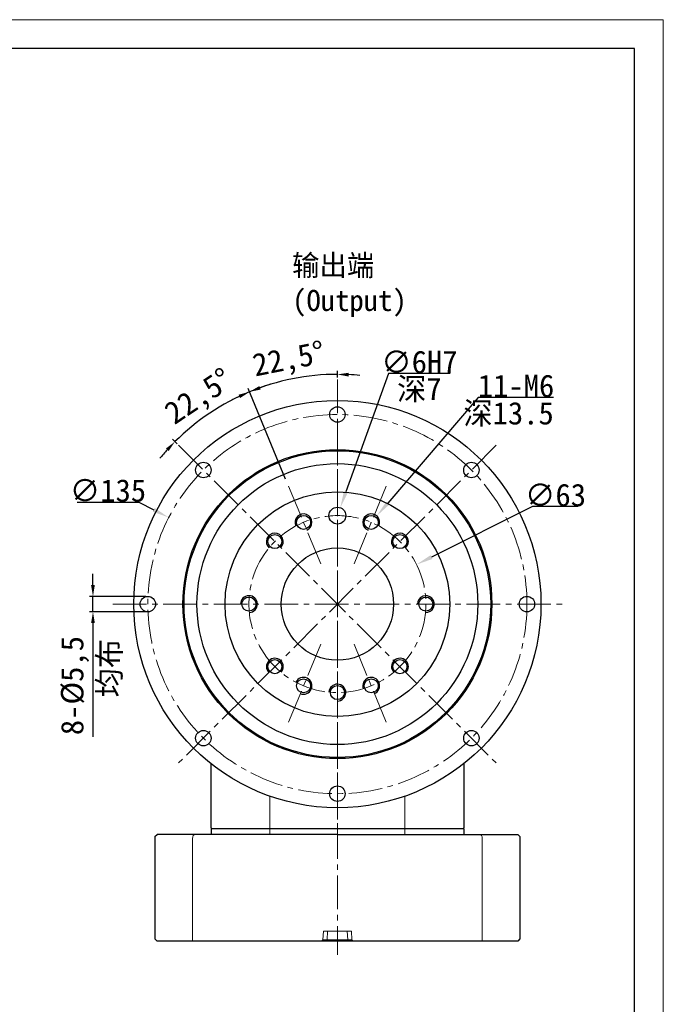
# Model space of a CAD drawing. Header units: millimetres. Extents: x 7078 to 7942, y -634 to -23.
# Tile 15 of 15: x 7713 to 7942, y -374 to -23. Entities that reach past the tile are written whole.
import ezdxf

# ---------------------------------------------------------------- set-up
doc = ezdxf.new("R2010")
doc.units = ezdxf.units.MM
doc.header["$PDSIZE"] = -5
doc.linetypes.add('点画线', pattern=[18, 12, -2, 2, -2])
doc.layers.get('0').update_dxf_attribs({"lineweight": 18})
doc.layers.get('Defpoints').update_dxf_attribs({"lineweight": 18})
for name, color, linetype, lineweight in [('7中心线层', 7, '点画线', 18), ('剖面线', 3, 'Continuous', 15), ('图框_外框线', 7, 'Continuous', 18), ('尺寸线', 7, 'Continuous', 25), ('尺寸线层', 3, 'Continuous', 18), ('标注线', 7, 'Continuous', 18), ('粗实线', 7, 'Continuous', 40)]:
    doc.layers.add(name, color=color, linetype=linetype, lineweight=lineweight)
doc.styles.add('工程字', font='txt')
doc.dimstyles.new('DIMSTYLE_17', dxfattribs={"dimtxt": 8, "dimasz": 12, "dimexe": 0.18, "dimexo": 0.0625, "dimgap": 0.09, "dimtad": 1, "dimtih": 1, "dimtoh": 1, "dimdec": 3, "dimdsep": 46, "dimtxsty": 'Standard', "dimblk": '_CAXARROW', "dimcen": 0.09, "dimdle": 24, "dimadec": 0, "dimazin": 0, "dimtfac": 0.7, "dimtdec": 3, "dimtofl": 0, "dimtmove": 0, "dimatfit": 3, "dimfxl": 1, "dimtolj": 1, "dimarcsym": 0})
doc.dimstyles.new('ISO-25', dxfattribs={"dimtxt": 8, "dimasz": 4, "dimexe": 1.25, "dimexo": 0.625, "dimgap": 1.7, "dimtad": 1, "dimtxsty": '工程字', "dimcen": 2, "dimdle": 8, "dimadec": 0, "dimazin": 0, "dimtfac": 1, "dimtmove": 0, "dimatfit": 3, "dimfxl": 1, "dimarcsym": 0})

# ---------------------------------------------------------------- blocks, each defined once
blk = doc.blocks.new('_CAXARROW')
blk.add_hatch(color=0).paths.add_polyline_path([(0, 0), (-1, 0.125), (-1, -0.125)], flags=0)
blk = doc.blocks.new('*D25')
at = {"layer": 'Defpoints', "color": 0}
for p in [(7826.67, -197.02), (7824.64, -202.66)]:
    blk.add_point(p, dxfattribs=at)
at = {"layer": '尺寸线层', "color": 0, "lineweight": -2}
for p, q in [((7843.82, -149.27), (7828.69, -191.37)), ((7865.76, -149.27), (7843.82, -149.27)), ((7825.65, -199.93), (7825.65, -199.75)), ((7825.56, -199.84), (7825.74, -199.84))]:
    blk.add_line(p, q, dxfattribs=at)
at = {"layer": '尺寸线层', "color": 0, "lineweight": -2, "xscale": 6, "yscale": 6, "zscale": 6, "rotation": 250.2393634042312}
blk.add_blockref('_CAXARROW', (7826.67, -197.02), dxfattribs=at)
at = {"layer": '尺寸线层', "color": 0, "lineweight": 25, "insert": (7854.84, -145.18), "char_height": 8, "attachment_point": 5, "style": '工程字'}
blk.add_mtext('\\A1;∅6H7', dxfattribs=at)
blk = doc.blocks.new('_FILLED')
at = {"linetype": 'ByBlock'}
blk.add_hatch(color=0, dxfattribs=at).paths.add_polyline_path([(0, 0), (-1, 0.133), (-1, -0.133)], flags=0)
blk = doc.blocks.new('*D26')
at = {"layer": 'Defpoints', "color": 0}
for p in [(7853.83, -217.27), (7797.47, -245.41)]:
    blk.add_point(p, dxfattribs=at)
at = {"layer": '尺寸线层', "color": 0, "lineweight": -2}
for p, q in [((7895.18, -196.64), (7859.2, -214.59)), ((7911.36, -196.64), (7895.18, -196.64)), ((7825.56, -231.34), (7825.74, -231.34)), ((7825.65, -231.43), (7825.65, -231.25))]:
    blk.add_line(p, q, dxfattribs=at)
at = {"layer": '尺寸线层', "color": 0, "lineweight": -2, "xscale": 6, "yscale": 6, "zscale": 6, "rotation": 206.5272698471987}
blk.add_blockref('_CAXARROW', (7853.83, -217.27), dxfattribs=at)
at = {"layer": '尺寸线层', "color": 0, "lineweight": 25, "insert": (7903.31, -192.55), "char_height": 8, "attachment_point": 5, "style": '工程字'}
blk.add_mtext('\\A1;∅63', dxfattribs=at)
blk = doc.blocks.new('*D27')
at = {"layer": 'Defpoints', "color": 0}
for p in [(7839.66, -199.96), (7835.75, -204.52)]:
    blk.add_point(p, dxfattribs=at)
at = {"layer": '尺寸线层', "color": 0, "lineweight": -2}
for p, q in [((7875.84, -157.79), (7843.57, -195.41)), ((7902.66, -157.79), (7875.84, -157.79)), ((7837.62, -202.24), (7837.8, -202.24)), ((7837.71, -202.33), (7837.71, -202.15))]:
    blk.add_line(p, q, dxfattribs=at)
at = {"layer": '尺寸线层', "color": 0, "lineweight": -2, "xscale": 6, "yscale": 6, "zscale": 6, "rotation": 229.3752443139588}
blk.add_blockref('_CAXARROW', (7839.66, -199.96), dxfattribs=at)
at = {"layer": '尺寸线层', "color": 0, "lineweight": 25, "insert": (7889.29, -153.7), "char_height": 8, "attachment_point": 5, "style": '工程字'}
blk.add_mtext('\\A1;11-M6', dxfattribs=at)
blk = doc.blocks.new('*D28')
at = {"layer": 'Defpoints', "color": 0}
for p in [(7814.98, -150.25), (7825.65, -151.34), (7807.47, -187.46), (7819.72, -217.02), (7825.65, -311.34)]:
    blk.add_point(p, dxfattribs=at)
at = {"layer": '尺寸线层', "color": 0, "lineweight": -2}
for p, q in [((7825.65, -150.72), (7825.65, -148.3)), ((7807.23, -186.88), (7793.87, -154.62))]:
    blk.add_line(p, q, dxfattribs=at)
for start, end in [(90, 112.5), (84.3951, 87.1975), (115.3025, 118.1049)]:
    blk.add_arc((7825.65, -231.34), 81.79, start, end, dxfattribs=at)
at = {"layer": '尺寸线层', "color": 0}
for points in [[(7829.67, -148.99), (7829.63, -150.32), (7825.65, -149.55)], [(7790.97, -158.01), (7790.43, -156.79), (7794.35, -155.78)]]:
    blk.add_solid(points, dxfattribs=at)
at = {"layer": '尺寸线层', "color": 0, "lineweight": -3, "insert": (7808.45, -144.88), "char_height": 8, "attachment_point": 5, "rotation": 11.25, "style": '工程字'}
blk.add_mtext('22,5%%d', dxfattribs=at)
blk = doc.blocks.new('*D29')
at = {"layer": 'Defpoints', "color": 0}
for p in [(7784.75, -160.51), (7769.08, -174.77), (7807.47, -187.46), (7819.72, -217.02), (7882.22, -287.91)]:
    blk.add_point(p, dxfattribs=at)
at = {"layer": '尺寸线层', "color": 0, "lineweight": -2}
for p, q in [((7807.23, -186.88), (7793.87, -154.62)), ((7768.64, -174.33), (7766.93, -172.62))]:
    blk.add_line(p, q, dxfattribs=at)
for start, end in [(106.8955, 109.6977), (112.5, 135), (137.8023, 140.6045)]:
    blk.add_arc((7825.65, -231.34), 81.79, start, end, dxfattribs=at)
at = {"layer": '尺寸线层', "color": 0}
for points in [[(7797.84, -153.71), (7798.32, -154.96), (7794.35, -155.77)], [(7765.54, -176.86), (7764.57, -175.94), (7767.81, -173.5)]]:
    blk.add_solid(points, dxfattribs=at)
at = {"layer": '尺寸线层', "color": 0, "lineweight": -3, "insert": (7776.67, -158.04), "char_height": 8, "attachment_point": 5, "rotation": 33.75, "style": '工程字'}
blk.add_mtext('22,5%%d', dxfattribs=at)
blk = doc.blocks.new('*D30')
at = {"layer": 'Defpoints', "color": 0}
for p in [(7765.6, -200.52), (7885.7, -262.16)]:
    blk.add_point(p, dxfattribs=at)
at = {"layer": '尺寸线层', "color": 0, "lineweight": -2}
for p, q in [((7733.02, -195.04), (7754.92, -195.04)), ((7754.92, -195.04), (7760.26, -197.78)), ((7825.56, -231.34), (7825.74, -231.34)), ((7825.65, -231.43), (7825.65, -231.25))]:
    blk.add_line(p, q, dxfattribs=at)
at = {"layer": '尺寸线层', "color": 0, "lineweight": -2, "xscale": 6, "yscale": 6, "zscale": 6, "rotation": 332.8333289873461}
blk.add_blockref('_CAXARROW', (7765.6, -200.52), dxfattribs=at)
at = {"layer": '尺寸线层', "color": 0, "lineweight": 25, "insert": (7743.93, -190.95), "char_height": 8, "attachment_point": 5, "style": '工程字'}
blk.add_mtext('\\A1;∅135', dxfattribs=at)
blk = doc.blocks.new('*D31')
at = {"layer": 'Defpoints', "color": 0}
for p in [(7738.61, -228.59), (7758.1, -228.59), (7758.21, -234.09)]:
    blk.add_point(p, dxfattribs=at)
at = {"layer": '尺寸线层', "color": 0, "lineweight": -2}
for p, q in [((7738.61, -224.59), (7738.61, -220.59)), ((7757.47, -228.59), (7737.36, -228.59)), ((7738.61, -234.09), (7738.61, -228.59)), ((7757.58, -234.09), (7737.36, -234.09)), ((7738.61, -238.09), (7738.61, -278.61))]:
    blk.add_line(p, q, dxfattribs=at)
at = {"layer": '尺寸线层', "color": 0}
for points in [[(7737.94, -224.59), (7739.27, -224.59), (7738.61, -228.59)], [(7739.27, -238.09), (7737.94, -238.09), (7738.61, -234.09)]]:
    blk.add_solid(points, dxfattribs=at)
at = {"layer": '尺寸线层', "color": 0, "lineweight": -3, "insert": (7732.24, -260.35), "char_height": 8, "attachment_point": 5, "rotation": 90, "style": '工程字'}
blk.add_mtext('8-%%C5,5', dxfattribs=at)

msp = doc.modelspace()

# ---------------------------------------------------------------- linework, layer by layer
at = {"linetype": 'Continuous', "lineweight": 15}
for p, q in [((7780.6512, -311.0413), (7780.6512, -288.1853)), ((7870.6512, -288.1854), (7870.6512, -311.0413)), ((7801.6512, -299.7536), (7801.6512, -311.0413)), ((7849.6512, -311.0413), (7849.6512, -299.7536))]:
    msp.add_line(p, q, dxfattribs=at)
at = {"color": 7, "linetype": 'Continuous', "lineweight": 15}
for p, q in [((7801.6512, -299.7536), (7801.6512, -313.3412)), ((7849.6512, -313.3412), (7849.6512, -299.7536)), ((7820.4939, -350.8426), (7820.6512, -347.8412)), ((7820.6512, -347.8412), (7830.6512, -347.8412)), ((7822.1491, -347.8412), (7821.9918, -350.8426)), ((7829.3105, -350.8426), (7829.1532, -347.8412)), ((7830.6512, -347.8412), (7830.8085, -350.8426)), ((7819.9684, -351.3412), (7820.4939, -350.8426)), ((7821.9918, -350.8426), (7821.9918, -351.3412)), ((7821.9918, -350.8426), (7829.3105, -350.8426)), ((7829.3105, -351.3412), (7821.9918, -351.3412)), ((7829.3105, -350.8426), (7829.3105, -351.3412)), ((7830.8085, -350.8426), (7831.3339, -351.3412))]:
    msp.add_line(p, q, dxfattribs=at)
at = {"color": 2, "linetype": 'Continuous', "lineweight": 15}
for p, q in [((7802.2954, -311.3413), (7780.6512, -311.3413)), ((7849.0069, -311.3413), (7802.2954, -311.3413))]:
    msp.add_line(p, q, dxfattribs=at)
at = {"extrusion": (0, 0, -1)}
msp.add_ellipse((7775.0003, -314.8412), major_axis=(0, 1.5), ratio=0.6327902, start_param=4.73856892, end_param=6.28318531, dxfattribs=at)
msp.add_ellipse((7876.302, -314.8412), major_axis=(0, 1.5), ratio=0.6327902, start_param=4.73856892, end_param=6.28318531)
at = {"color": 7, "linetype": 'Continuous', "lineweight": 15}
for points, knots in [([(7821.9918, -351.3412), (7821.7647, -351.3412), (7821.3038, -351.3412), (7820.6923, -351.3412), (7820.2336, -351.3412), (7820.004, -351.3412), (7819.978, -351.3412), (7819.9684, -351.3412)], [0, 0, 0, 0, 0.21546731, 0.43727138, 0.65568237, 0.87376265, 1, 1, 1, 1]), ([(7820.4939, -350.8426), (7820.51, -350.8481), (7820.5423, -350.8592), (7820.7991, -350.8663), (7821.1775, -350.8649), (7821.599, -350.856), (7821.8788, -350.8464), (7821.9918, -350.8426)], [0, 0, 0, 0, 0.21443892, 0.42892313, 0.64242707, 0.85556261, 1, 1, 1, 1]), ([(7829.3105, -350.8426), (7829.4789, -350.8481), (7829.8156, -350.8592), (7830.2645, -350.8663), (7830.6025, -350.8649), (7830.783, -350.856), (7830.8011, -350.8464), (7830.8085, -350.8426)], [0, 0, 0, 0, 0.21443951, 0.42892154, 0.64242608, 0.85556221, 1, 1, 1, 1]), ([(7831.3339, -351.3412), (7831.3082, -351.3412), (7831.2566, -351.3412), (7830.8948, -351.3412), (7830.3682, -351.3412), (7829.8058, -351.3412), (7829.4436, -351.3412), (7829.3105, -351.3412)], [0, 0, 0, 0, 0.21847016, 0.43694483, 0.65536217, 0.87343853, 1, 1, 1, 1])]:
    msp.add_open_spline(points, degree=3, knots=knots, dxfattribs=at)
at = {"layer": '7中心线层', "color": 0}
for p, q in [((7825.6512, -151.3413), (7825.6512, -311.3413)), ((7769.0826, -174.7727), (7882.2197, -287.9098)), ((7882.2197, -174.7727), (7769.0826, -287.9098)), ((7819.7196, -217.0211), (7807.4737, -187.457)), ((7831.5828, -217.0211), (7843.8287, -187.457)), ((7745.6512, -231.3413), (7905.6512, -231.3413)), ((7819.7196, -245.6614), (7807.4737, -275.2255)), ((7831.5828, -245.6614), (7843.8287, -275.2255))]:
    msp.add_line(p, q, dxfattribs=at)
at = {"layer": '7中心线层'}
msp.add_line((7825.6512, -166.0032), (7825.6512, -356.227), dxfattribs=at)
at = {"layer": '7中心线层', "color": 0}
for radius in [67.5, 31.5, 31.5]:
    msp.add_circle((7825.6512, -231.3413), radius, dxfattribs=at)
at = {"layer": '剖面线', "color": 0, "lineweight": -3}
for centre, start, end in [((7813.5967, -202.2391), 292.5, 205.229403), ((7837.7057, -202.2391), 334.770597, 247.5), ((7803.3773, -209.0674), 315, 227.729403), ((7847.9251, -209.0674), 312.270597, 225), ((7794.1512, -231.3413), 272.729403, 180), ((7857.1512, -231.3413), 267.270597, 180), ((7803.3773, -253.6151), 317.729403, 225), ((7847.9251, -253.6151), 315, 222.270597), ((7813.5967, -260.4435), 247.5, 154.770597), ((7837.7057, -260.4435), 292.5, 199.770597), ((7825.6512, -262.8413), 270, 177.270597)]:
    msp.add_arc(centre, 3, start, end, dxfattribs=at)
at = {"layer": '图框_外框线', "color": 3}
msp.add_lwpolyline([(7078.4887, -633.6973), (7941.7162, -633.6973), (7941.7162, -23.2721), (7078.4887, -23.2721)], close=True, dxfattribs=at)
at = {"layer": '图框_外框线', "color": 3, "lineweight": 25}
msp.add_lwpolyline([(7129.8713, -623.4207), (7931.4397, -623.4207), (7931.4397, -33.5486), (7129.8713, -33.5486)], close=True, dxfattribs=at)
at = {"layer": '标注线'}
for p, q in [((7774.0514, -314.8019), (7774.0514, -351.3412)), ((7877.2509, -314.8019), (7877.2509, -351.3412))]:
    msp.add_line(p, q, dxfattribs=at)
at = {"layer": '粗实线', "linetype": 'Continuous', "lineweight": 30}
for p, q in [((7780.6512, -311.0413), (7780.6512, -288.1853)), ((7870.6512, -288.1854), (7870.6512, -311.0413)), ((7780.6512, -311.0413), (7780.6512, -311.3413)), ((7870.6512, -311.3413), (7780.6512, -311.3413)), ((7870.6512, -311.3413), (7849.0069, -311.3413)), ((7870.6512, -311.3413), (7870.6512, -311.0413)), ((7870.6512, -311.3413), (7870.6512, -313.3413))]:
    msp.add_line(p, q, dxfattribs=at)
at = {"layer": '粗实线', "lineweight": 30}
for p, q in [((7780.6512, -311.3412), (7780.6512, -313.3412)), ((7760.6512, -314.1412), (7761.4512, -313.3412)), ((7760.6512, -314.1412), (7760.6512, -350.5412)), ((7825.6512, -313.3412), (7761.4512, -313.3412)), ((7825.6512, -313.3412), (7889.8512, -313.3412)), ((7890.6512, -314.1412), (7889.8512, -313.3412)), ((7890.6512, -314.1412), (7890.6512, -350.5412)), ((7760.6512, -350.5412), (7761.4512, -351.3412)), ((7890.6512, -350.5412), (7889.8512, -351.3412)), ((7889.8512, -351.3412), (7761.4512, -351.3412))]:
    msp.add_line(p, q, dxfattribs=at)
at = {"layer": '粗实线', "color": 0, "linetype": 'Continuous', "lineweight": 30}
for centre, radius in [((7825.6512, -231.3413), 72.5), ((7825.6512, -163.8413), 2.75), ((7825.6512, -231.3413), 55), ((7825.6512, -231.3413), 54.6), ((7777.9215, -183.6115), 2.75), ((7825.6512, -231.3413), 50), ((7873.3809, -183.6115), 2.75), ((7825.6512, -231.3413), 40), ((7813.5967, -202.2391), 2.5), ((7825.6512, -199.8413), 3), ((7837.7057, -202.2391), 2.5), ((7803.3773, -209.0674), 2.5), ((7847.9251, -209.0674), 2.5), ((7825.6512, -231.3413), 20), ((7758.1512, -231.3413), 2.75), ((7794.1512, -231.3413), 2.5), ((7857.1512, -231.3413), 2.5), ((7893.1512, -231.3413), 2.75), ((7803.3773, -253.6151), 2.5), ((7847.9251, -253.6151), 2.5), ((7813.5967, -260.4435), 2.5), ((7837.7057, -260.4435), 2.5), ((7825.6512, -262.8413), 2.5), ((7777.9215, -279.071), 2.75), ((7873.3809, -279.071), 2.75), ((7825.6512, -298.8413), 2.75)]:
    msp.add_circle(centre, radius, dxfattribs=at)

# ---------------------------------------------------------------- texts
at = {"layer": '尺寸线', "color": 0, "linetype": 'ByBlock', "insert": (7809.5441, -106.9849), "char_height": 7.5, "width": 56.777479, "attachment_point": 1, "style": '工程字'}
msp.add_mtext('输出端(Output)', dxfattribs=at)
at = {"layer": '尺寸线层', "lineweight": -3, "char_height": 8, "attachment_point": 5, "style": '工程字'}
for s, insert in [('深7', (7854.8487, -155.1131)), ('深13.5', (7886.6198, -163.792))]:
    msp.add_mtext(s, dxfattribs=dict(at, insert=insert))
at = {"layer": '尺寸线层', "lineweight": -3, "insert": (7744.8197, -254.1252), "char_height": 8, "attachment_point": 5, "rotation": 90, "style": '工程字'}
msp.add_mtext('均布', dxfattribs=at)

# ---------------------------------------------------------------- dimensions: what is measured, and where the dimension line sits
at = {"layer": '尺寸线层', "lineweight": -3}
for base, line1, line2, picture, middle in [((7814.9758, -150.2534), ((7819.7196, -217.0211), (7807.4737, -187.457)), ((7825.6512, -151.3413), (7825.6512, -311.3413)), '*D28', (7808.4524, -144.8772)), ((7784.7545, -160.5061), ((7769.0826, -174.7727), (7882.2197, -287.9098)), ((7819.7196, -217.0211), (7807.4737, -187.457)), '*D29', (7776.67, -158.0357))]:
    dim = msp.add_angular_dim_2l(base=base, line1=line1, line2=line2, dimstyle='ISO-25', override={"dimadec": 1}, dxfattribs=at)
    dim.commit()
    dim.dimension.update_dxf_attribs({"geometry": picture, "text_midpoint": middle})
at = {"layer": '尺寸线层', "lineweight": 25}
for p1, p2, text, picture, middle in [((7824.6369, -202.6646), (7826.6655, -197.0179), '<>H7', '*D25', (7854.8352, -149.2726)), ((7835.7524, -204.516), (7839.659, -199.9621), '11-M6', '*D27', (7889.2932, -157.7859))]:
    dim = msp.add_diameter_dim_2p(p1=p1, p2=p2, text=text, dimstyle='DIMSTYLE_17', override={"dimasz": 6, "dimtxsty": '工程字', "dimtol": 0, "dimldrblk": '_FILLED'}, dxfattribs=at)
    dim.commit()
    dim.dimension.update_dxf_attribs({"geometry": picture, "text_midpoint": middle, "dimtype": 163})
for p1, p2, picture, middle in [((7885.7047, -262.1604), (7765.5976, -200.5221), '*D30', (7743.9264, -195.0431)), ((7797.4675, -245.4099), (7853.8349, -217.2726), '*D26', (7903.3124, -196.6353))]:
    dim = msp.add_diameter_dim_2p(p1=p1, p2=p2, dimstyle='DIMSTYLE_17', override={"dimasz": 6, "dimtxsty": '工程字', "dimtol": 0, "dimldrblk": '_FILLED'}, dxfattribs=at)
    dim.commit()
    dim.dimension.update_dxf_attribs({"geometry": picture, "text_midpoint": middle, "dimtype": 163})
at = {"layer": '尺寸线层', "lineweight": -3}
dim = msp.add_linear_dim(base=(7738.6075, -228.5918), p1=(7758.2072, -234.0907), p2=(7758.0952, -228.5918), angle=90, text='8-%%C<>', dimstyle='ISO-25', dxfattribs=at)
dim.commit()
dim.dimension.update_dxf_attribs({"geometry": '*D31', "text_midpoint": (7738.6075, -260.3493), "dimtype": 160})

doc.saveas('drawing.dxf')
